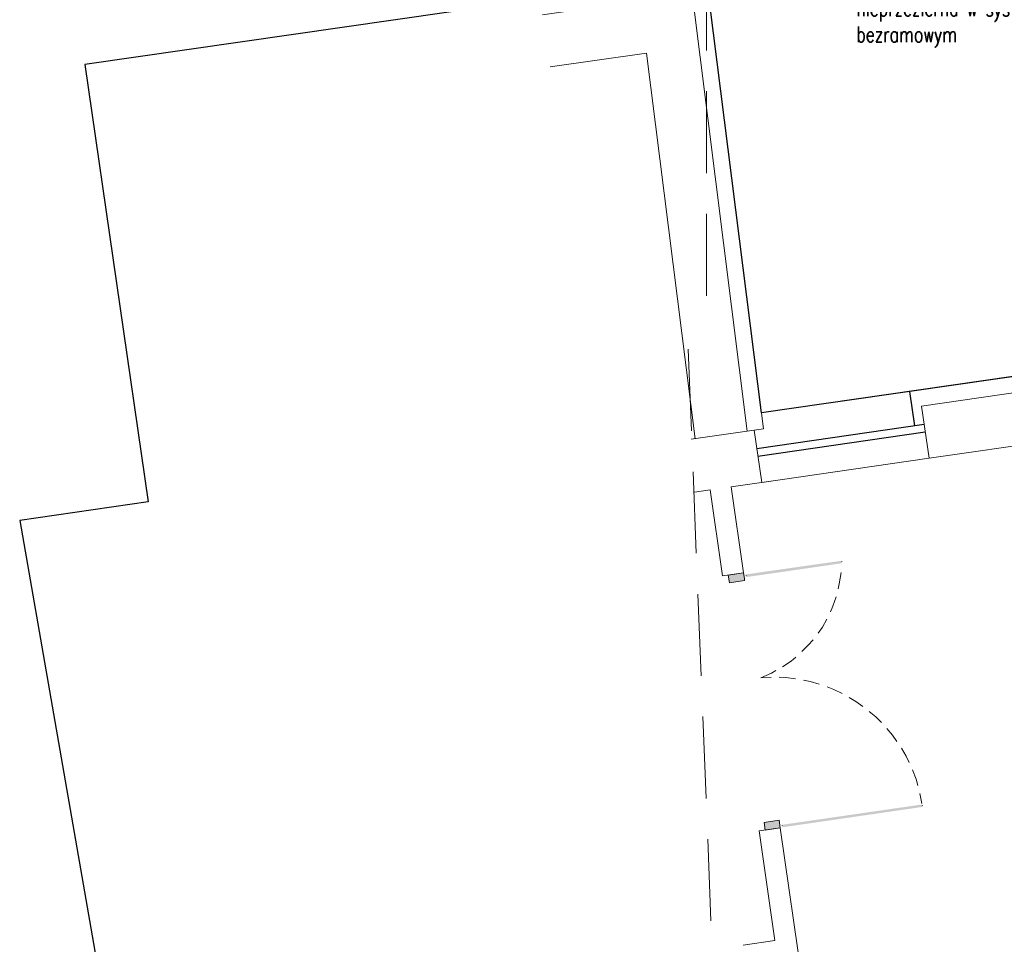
# Model space of a CAD drawing. Header units: millimetres. Extents: x -1096 to 3960, y -1899 to 666.
# Tile 4 of 75: x -1096 to -331, y -976 to -258. Entities that reach past the tile are written whole.
import ezdxf
from ezdxf import colors
from ezdxf.entities.mleader import LeaderData, LeaderLine
from ezdxf.math import Vec2, Vec3

# ---------------------------------------------------------------- set-up
doc = ezdxf.new("R2010")
doc.units = ezdxf.units.MM
doc.layers.add('_pomoc', color=17, linetype='Continuous', plot=False)
for name, color, linetype in [('A-ocieplenie', 6, 'Continuous'), ('A-okno', 1, 'Continuous'), ('A-opis', 7, 'Continuous'), ('A-widok', 41, 'Continuous'), ('A-ściany', 140, 'Continuous'), ('C00-00-00', 7, 'Continuous')]:
    doc.layers.add(name, color=color, linetype=linetype)
doc.styles.add('Arch-Dim', font='romans.shx', dxfattribs={"width": 0.75})

# ---------------------------------------------------------------- blocks, each defined once
blk = doc.blocks.new('_Dot')
at = {"color": 0, "linetype": 'ByBlock', "lineweight": -2}
blk.add_line((-0.5, 0), (-1, 0), dxfattribs=at)
at = {"color": 0, "linetype": 'ByBlock', "const_width": 0.5}
blk.add_lwpolyline([(-0.25, 0, 1), (0.25, 0, 1)], format="xyb", close=True, dxfattribs=at)

msp = doc.modelspace()

# ---------------------------------------------------------------- hatches: boundary and pattern name
at = {"layer": 'C00-00-00'}
h = msp.add_hatch(color=256, dxfattribs=at)
h.dxf.hatch_style = 2
h.paths.add_polyline_path([(-457.62, -677.821), (-457.356, -679.716), (-532.203, -688.423)])
h = msp.add_hatch(color=256, dxfattribs=at)
h.dxf.hatch_style = 2
h.paths.add_polyline_path([(-532.203, -688.423), (-457.356, -679.716), (-457.62, -677.821)])
h = msp.add_hatch(color=256, dxfattribs=at)
h.dxf.hatch_style = 2
h.paths.add_polyline_path([(-457.356, -679.716), (-532.203, -688.423), (-531.894, -690.526)])
h = msp.add_hatch(color=256, dxfattribs=at)
h.dxf.hatch_style = 2
h.paths.add_polyline_path([(-531.894, -690.526), (-532.203, -688.423), (-457.356, -679.716)])
h = msp.add_hatch(color=256, dxfattribs=at)
h.dxf.hatch_style = 2
h.paths.add_polyline_path([(-533.066, -693.117), (-533.939, -687.22), (-545.727, -688.962)])
h = msp.add_hatch(color=256, dxfattribs=at)
h.dxf.hatch_style = 2
h.paths.add_polyline_path([(-533.066, -693.117), (-544.854, -694.859), (-545.727, -688.962)])
h = msp.add_hatch(color=256, dxfattribs=at)
h.dxf.hatch_style = 2
h.paths.add_polyline_path([(-395.217, -867.053), (-394.917, -868.951), (-503.889, -882.827)])
h = msp.add_hatch(color=256, dxfattribs=at)
h.dxf.hatch_style = 2
h.paths.add_polyline_path([(-503.889, -882.827), (-394.917, -868.951), (-395.217, -867.053)])
h = msp.add_hatch(color=256, dxfattribs=at)
h.dxf.hatch_style = 2
h.paths.add_polyline_path([(-394.917, -868.951), (-503.889, -882.827), (-503.626, -884.722)])
h = msp.add_hatch(color=256, dxfattribs=at)
h.dxf.hatch_style = 2
h.paths.add_polyline_path([(-503.626, -884.722), (-503.889, -882.827), (-394.917, -868.951)])
h = msp.add_hatch(color=256, dxfattribs=at)
h.dxf.hatch_style = 2
h.paths.add_polyline_path([(-505.295, -885.213), (-506.168, -879.316), (-517.955, -881.058)])
h = msp.add_hatch(color=256, dxfattribs=at)
h.dxf.hatch_style = 2
h.paths.add_polyline_path([(-505.295, -885.213), (-517.082, -886.955), (-517.955, -881.058)])

# ---------------------------------------------------------------- linework, layer by layer
at = {"layer": '_pomoc'}
msp.add_lwpolyline([(161.072, 666.25), (-53.5, 666.25), (-53.5, -495.75), (-519.94, -563.006), (-562.949, -222.859), (-1045.518, -292.438), (-996.558, -632.086), (-1096.251, -646.457), (-905.334, -1741.806)], dxfattribs=at)
at = {"layer": 'A-ocieplenie'}
msp.add_line((-400.703, -573.094), (-404.558, -546.367), dxfattribs=at)
at = {"layer": 'A-ocieplenie', "lineweight": 0}
for points in [[(-690.065, -241.187), (-562.949, -222.859), (-518.371, -575.415), (-525.55, -576.442)], [(-176.251, -513.451), (-404.557, -546.372)]]:
    msp.add_lwpolyline(points, dxfattribs=at)
at = {"layer": 'A-okno'}
for p, q in [((-393.527, -572.059), (-523.488, -590.797)), ((-392.671, -577.997), (-522.632, -596.736))]:
    msp.add_line(p, q, dxfattribs=at)
at = {"layer": 'A-widok', "lineweight": 0}
msp.add_line((-520.164, -563.038), (-404.558, -546.367), dxfattribs=at)
msp.add_lwpolyline([(-389.545, -598.179), (-519.748, -616.927)], dxfattribs=at)
at = {"layer": 'A-ściany', "lineweight": 0}
for points in [[(-690.065, -253.816), (-573.762, -237.047), (-530.968, -577.231)], [(-684.214, -294.397), (-609.231, -283.585), (-571.555, -583.083)], [(-519.741, -616.924), (-525.55, -576.442), (-574.5, -583.508)], [(-572.046, -624.551), (-559.809, -622.791), (-550.168, -689.563), (-533.939, -687.22), (-543.581, -620.448), (-512.562, -615.896)], [(-534.086, -976.184), (-509.425, -972.661), (-521.711, -887.563), (-505.295, -885.213), (-470.731, -1125.343)]]:
    msp.add_lwpolyline(points, dxfattribs=at)
msp.add_lwpolyline([(-395.57, -557.758), (-389.545, -598.179), (-201.732, -571.228), (-197.684, -598.394), (-182.381, -595.996), (-186.457, -569.042), (-186.467, -568.977), (-192.313, -528.339)], close=True, dxfattribs=at)
at = {"layer": 'C00-00-00', "lineweight": 0}
for points in [[(-562.641, -218.031), (-562.641, -281.534)], [(-562.641, -313.286), (-562.641, -376.79)], [(-562.641, -408.542), (-562.641, -472.046)], [(-576.886, -513.522), (-574.356, -576.975)], [(-573.091, -608.702), (-570.569, -671.942)], [(-457.398, -678.66), (-457.407, -678.446)], [(-457.398, -678.66), (-457.407, -678.446)], [(-458.118, -686.951), (-459.458, -695.69), (-460.356, -699.538)], [(-531.936, -689.47), (-531.944, -689.257)], [(-569.304, -703.672), (-566.774, -767.122)], [(-462.022, -705.747), (-464.47, -713.049), (-466.428, -717.577)], [(-469.168, -723.194), (-472.528, -729.261), (-475.939, -734.053)], [(-479.754, -739.079), (-483.593, -743.472), (-488.503, -748.325)], [(-493.213, -752.538), (-496.878, -755.653), (-503.49, -760.152)], [(-508.887, -763.122), (-512.183, -765.159), (-520.523, -768.67)], [(-520.523, -768.67), (-512.506, -768.35)], [(-506.129, -768.306), (-501.055, -768.528), (-493.587, -769.502)], [(-487.205, -770.519), (-482.06, -771.586), (-474.999, -773.635)], [(-468.987, -775.725), (-463.612, -777.841), (-457.333, -780.979)], [(-451.7, -783.932), (-446.508, -787.113), (-441.253, -790.93)], [(-436.222, -794.756), (-431.175, -799.004), (-426.765, -803.275)], [(-565.509, -798.852), (-562.979, -862.306)], [(-422.562, -807.981), (-418.11, -813.312), (-414.769, -818.049)], [(-411.141, -823.413), (-407.516, -829.624), (-405.187, -834.405)], [(-402.628, -840.232), (-399.831, -847.324), (-398.355, -852.35)], [(-396.837, -858.435), (-395.251, -866.21)], [(-394.95, -868.105), (-394.959, -867.891)], [(-394.95, -868.105), (-394.959, -867.891)], [(-503.856, -883.673), (-503.864, -883.464)], [(-561.714, -894.033), (-559.184, -957.486)]]:
    msp.add_lwpolyline(points, dxfattribs=at)
for points in [[(-533.125, -691.637), (-533.939, -687.22), (-545.727, -688.962), (-544.854, -694.859), (-533.066, -693.117)], [(-506.168, -879.316), (-505.295, -885.213), (-517.082, -886.955), (-517.955, -881.058)]]:
    msp.add_lwpolyline(points, close=True, dxfattribs=at)

# ---------------------------------------------------------------- leaders
at = {"layer": 'A-opis'}
ml = msp.add_multileader_mtext('Standard', dxfattribs=at)
ml.set_content('\\pxt4;projektowany szyb w konstrukcji żelbetowej REI120, fasada szklana  nieprzezierna w systemie bezramowym', color=256, style='Arch-Dim')
ml.set_leader_properties(color=30)
ml.set_arrow_properties(name='DOT')
ml.build(insert=Vec2(0, 0))
ml.multileader.update_dxf_attribs({"text_left_attachment_type": 6, "text_right_attachment_type": 6, "dogleg_length": 2, "arrow_head_size": 5})
ctx = ml.context
ctx.base_point, ctx.char_height, ctx.arrow_head_size, ctx.landing_gap_size, ctx.plane_origin, ctx.plane_x_axis, ctx.plane_y_axis = Vec3(-446.398, -199.033), 12, 5, 0.2, Vec3(1083.804, 4002.854), Vec3(-1, 0), Vec3(0, -1)
ctx.left_attachment, ctx.right_attachment = 6, 6
notes = []
notes.append((ctx, [(0, (1, 1, 0), (-273.088, -199.033), (-1, 0), 2, [(0, [(-247.5, -61.003), (-166.455, -83.406)], 0, [])])]))
ctx.mtext.insert, ctx.mtext.width = Vec3(-446.198, -183.073), 189.97323
for ctx, leaders in notes:
    for number, flags, end, landing, length, lines in leaders:
        leader = LeaderData()
        leader.index, (leader.has_last_leader_line, leader.has_dogleg_vector, leader.attachment_direction) = number, flags
        leader.last_leader_point, leader.dogleg_vector, leader.dogleg_length = Vec3(end), Vec3(landing), length
        for number, points, colour, breaks in lines:
            line = LeaderLine()
            line.index, line.vertices, line.color, line.breaks = number, Vec3.list(points), colors.encode_raw_color(colour), breaks
            leader.lines.append(line)
        ctx.leaders.append(leader)

doc.saveas('drawing.dxf')
